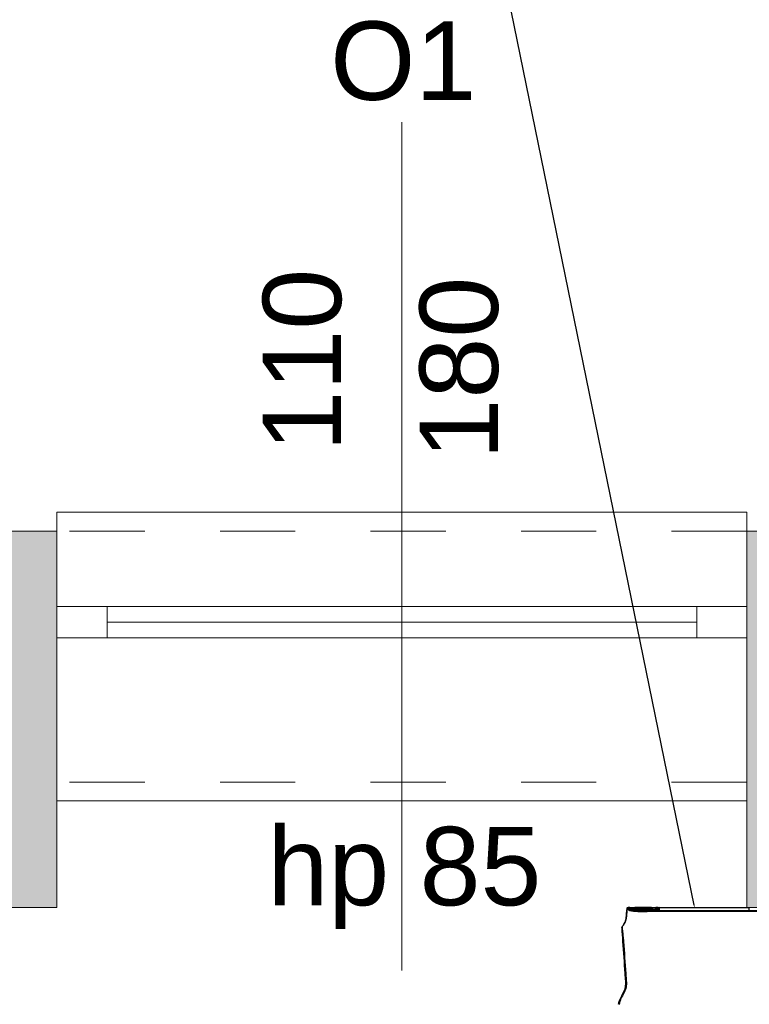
# Model space of a CAD drawing. Header units: millimetres. Extents: x 922208 to 1069538, y -182208 to -99877.
# Tile 86 of 256: x 970877 to 972041, y -161129 to -159560. Entities that reach past the tile are written whole.
import ezdxf
from ezdxf import colors
from ezdxf.entities.mleader import LeaderData, LeaderLine
from ezdxf.math import Vec2, Vec3

# ---------------------------------------------------------------- set-up
doc = ezdxf.new("R2010")
doc.units = ezdxf.units.MM
doc.header["$MEASUREMENT"] = 0
doc.linetypes.add('HIDDEN', pattern=[20, 10, -10])
doc.linetypes.add('Przerywana', pattern=[240, 120, -120])
for name, color, linetype, lineweight in [('IS_KLIM Opis_Średnice', 7, 'Continuous', 9), ('IS_POWRÓT', 5, 'HIDDEN', 30), ('Nowe_220-A Ściany_Nr_pióra__19', 255, 'Continuous', 0), ('Nowe_220-A Ściany_Nr_pióra__23', 7, 'Continuous', 15), ('Nowe_220-A Ściany_Nr_pióra__27', 7, 'Continuous', 25), ('Nowe_220-A Ściany_Nr_pióra__3', 7, 'Continuous', 13), ('Nowe_220-A Ściany_Nr_pióra__7', 7, 'Continuous', 13)]:
    doc.layers.add(name, color=color, linetype=linetype, lineweight=lineweight)
doc.layers.add('IS_KLIM_urządzenia', color=3, linetype='Continuous')
doc.layers.add('Nowe_220-A Ściany_Nr_pióra__45', color=7, linetype='Continuous', lineweight=15, true_color=0x40a5ff)
doc.styles.add('STYL_AUTOMATYCZNY_1', font='arial.ttf')

# ---------------------------------------------------------------- blocks, each defined once
blk = doc.blocks.new('parter01')
at = {"layer": 'Nowe_220-A Ściany_Nr_pióra__19', "linetype": 'Continuous', "lineweight": 0}
for points in [[(970536.55073, -100690.02068), (970536.55073, -101090.02068), (970936.55073, -101090.02068), (970936.55073, -100690.02068)], [(972036.55073, -100690.02068), (972036.55073, -101090.02068), (972436.55073, -101090.02068), (972436.55073, -100690.02068)], [(970536.55073, -101090.02068), (970536.55073, -101290.02068), (970936.55073, -101290.02068), (970936.55073, -101090.02068)], [(972036.55073, -101090.02068), (972036.55073, -101290.02068), (972436.55073, -101290.02068), (972436.55073, -101090.02068)]]:
    blk.add_hatch(color=255, dxfattribs=at).paths.add_polyline_path(points)
at = {"layer": 'Nowe_220-A Ściany_Nr_pióra__23', "color": 7, "linetype": 'Continuous', "lineweight": 0}
for p, q in [((970936.55073, -100810.02068), (971016.55073, -100810.02068)), ((971016.55073, -100810.02068), (971016.55073, -100860.02068)), ((971956.55073, -100860.02068), (971956.55073, -100810.02068)), ((971956.55073, -100810.02068), (972036.55073, -100810.02068)), ((971016.55073, -100860.02068), (970936.55073, -100860.02068)), ((972036.55073, -100860.02068), (971956.55073, -100860.02068))]:
    blk.add_line(p, q, dxfattribs=at)
at = {"layer": 'Nowe_220-A Ściany_Nr_pióra__27', "color": 7, "linetype": 'Continuous', "lineweight": 0}
for p, q in [((970936.55073, -100690.02068), (970936.55073, -100810.02068)), ((970936.55073, -100690.02068), (970936.55073, -100810.02068)), ((972036.55073, -100690.02068), (972036.55073, -100810.02068)), ((972036.55073, -100690.02068), (972036.55073, -100810.02068)), ((970936.55073, -100810.02068), (970936.55073, -100860.02068)), ((970936.55073, -100810.02068), (970936.55073, -100860.02068)), ((970936.55073, -100810.02068), (970936.55073, -100860.02068)), ((972036.55073, -100810.02068), (972036.55073, -100860.02068)), ((972036.55073, -100810.02068), (972036.55073, -100860.02068)), ((972036.55073, -100810.02068), (972036.55073, -100860.02068)), ((970936.55073, -100860.02068), (970936.55073, -101090.02068)), ((970936.55073, -100860.02068), (970936.55073, -101090.02068)), ((972036.55073, -100860.02068), (972036.55073, -101090.02068)), ((972036.55073, -100860.02068), (972036.55073, -101090.02068))]:
    blk.add_line(p, q, dxfattribs=at)
for points in [[(970936.55073, -100690.02068), (970536.55073, -100690.02068)], [(972436.55073, -100690.02068), (972036.55073, -100690.02068)], [(970936.55073, -101290.02068), (970936.55073, -101090.02068)], [(972036.55073, -101090.02068), (972036.55073, -101290.02068)], [(970536.55073, -101290.02068), (970936.55073, -101290.02068)], [(972036.55073, -101290.02068), (972436.55073, -101290.02068)]]:
    blk.add_lwpolyline(points, dxfattribs=at)
at = {"layer": 'Nowe_220-A Ściany_Nr_pióra__3', "color": 7, "linetype": 'Continuous', "lineweight": 0}
for p, q in [((972036.55073, -100660.02068), (970936.55073, -100660.02068)), ((970936.55073, -100660.02068), (970936.55073, -100690.02068)), ((972036.55073, -100690.02068), (972036.55073, -100660.02068)), ((971016.55073, -100810.02068), (971956.55073, -100810.02068)), ((971956.55073, -100835.02068), (971016.55073, -100835.02068)), ((971956.55073, -100860.02068), (971016.55073, -100860.02068)), ((970936.55073, -101120.02068), (970936.55073, -101090.02068)), ((972036.55073, -101090.02068), (972036.55073, -101120.02068)), ((972036.55073, -101120.02068), (970936.55073, -101120.02068))]:
    blk.add_line(p, q, dxfattribs=at)
at = {"layer": 'Nowe_220-A Ściany_Nr_pióra__3', "color": 7, "linetype": 'Przerywana', "lineweight": 0}
for p, q in [((972036.55073, -100690.02068), (970936.55073, -100690.02068)), ((972036.55073, -101090.02068), (970936.55073, -101090.02068))]:
    blk.add_line(p, q, dxfattribs=at)
at = {"layer": 'Nowe_220-A Ściany_Nr_pióra__45', "color": 161, "linetype": 'Continuous', "lineweight": 0, "true_color": 0x40a5ff}
blk.add_line((971486.55073, -100038.23497), (971486.55073, -101390.02068), dxfattribs=at)
at = {"layer": 'Nowe_220-A Ściany_Nr_pióra__7', "color": 7, "linetype": 'Continuous', "lineweight": 0, "char_height": 125, "attachment_point": 7, "style": 'STYL_AUTOMATYCZNY_1'}
for s, insert in [('\\A1;{\\pql;\\pt0;\\fArial|b0|i0|c238|p0;\\W1.000000;O1\\fArial|b0|i0|c238|p0;\\W1.000000;\\fArial|b0|i0|c238|p0;\\W1.000000;\\fArial|b0|i0|c238|p0;\\W1.000000;}', (971372.20898, -100004.61289)), ('\\A1;{\\pql;\\pt0;\\fArial|b0|i0|c238|p0;\\W1.000000;hp 85\\fArial|b0|i0|c238|p0;\\W1.000000;\\A1{\\H.66x;\\S^  ;}\\fArial|b0|i0|c238|p0;\\W1.000000;\\fArial|b0|i0|c238|p0;\\W1.000000;}', (971272.05573, -101324.08834))]:
    blk.add_mtext(s, dxfattribs=dict(at, insert=insert))
at = {"layer": 'Nowe_220-A Ściany_Nr_pióra__7', "color": 7, "linetype": 'Continuous', "lineweight": 0, "char_height": 125, "attachment_point": 7, "rotation": 90, "style": 'STYL_AUTOMATYCZNY_1'}
for s, insert in [('\\A1;{\\pql;\\pt0;\\fArial|b0|i0|c238|p0;\\W1.000000;110\\fArial|b0|i0|c238|p0;\\W1.000000;\\A1{\\H.66x;\\S^  ;}\\fArial|b0|i0|c238|p0;\\W1.000000;\\fArial|b0|i0|c238|p0;\\W1.000000;}', (971426.14293, -100563.31868)), ('\\A1;{\\pql;\\pt0;\\fArial|b0|i0|c238|p0;\\W1.000000;180\\fArial|b0|i0|c238|p0;\\W1.000000;\\A1{\\H.66x;\\S^  ;}\\fArial|b0|i0|c238|p0;\\W1.000000;\\fArial|b0|i0|c238|p0;\\W1.000000;}', (971676.14293, -100576.04218))]:
    blk.add_mtext(s, dxfattribs=dict(at, insert=insert))
blk = doc.blocks.new('G$CFEA986A8')
at = {"layer": 'IS_KLIM_urządzenia', "linetype": 'Continuous'}
for p, q in [((46.5, 196.3), (46.5, 196.2)), ((46.5, 195.6), (46.5, 195.1)), ((53.9, 200.1), (53.9, 201)), ((53.9, 199.2), (53.9, 200.1)), ((54.2, 201.3), (55.5, 201.3)), ((54.2, 200.3), (54.2, 199.3)), ((55.5, 200.3), (54.2, 200.3)), ((55.5, 201.3), (55.7, 198.3)), ((55.5, 201.3), (59.6, 201.3)), ((55.5, 201.3), (55.5, 201.3)), ((55.5, 198.9), (55.5, 200.3)), ((59.6, 201.3), (60.2, 201.3)), ((60.1, 200.3), (59.7, 200.3)), ((64.3, 201.3), (65.3, 201.3)), ((65.1, 201.1), (65.1, 200.3)), ((65.1, 200.3), (65.1, 196.3)), ((65.5, 201.3), (65.3, 201.3)), ((65.3, 200.3), (65.3, 201.3)), ((65.3, 200.3), (65.5, 200.3)), ((65.3, 196.3), (65.3, 200.3)), ((65.5, 201.3), (209.5, 201.3)), ((65.5, 201.3), (65.5, 200.3)), ((65.5, 200.3), (65.5, 196.3)), ((65.7, 200.3), (65.7, 201.1)), ((65.7, 196.3), (65.7, 200.3)), ((80.5, 196.3), (80.5, 196.2)), ((80.5, 196.2), (80.5, 195.6)), ((80.5, 195.6), (80.5, 195.1)), ((209.5, 196.3), (209.5, 201.3))]:
    blk.add_line(p, q, dxfattribs=at)
for centre, radius, start, end in [((18.7, 200.6), 0.5, 357.7294, 89), ((25.7, 196.7), 0.5, 72.0675, 83.6302), ((65.3, 201.1), 0.2, 90, 179.94), ((65.5, 201.1), 0.2, 0.06, 90)]:
    blk.add_arc(centre, radius, start, end, dxfattribs=at)
at = {"layer": 'IS_KLIM_urządzenia', "linetype": 'Continuous', "extrusion": (0, 0, -1)}
for centre, radius, start, end in [((-18.7, 199.7), 0.5, 182.0496, 269.8), ((-45.5, 195.8), 0.5, 90, 180), ((-46.5, 195.8), 0.5, 0, 90), ((-54.2, 201), 0.3, 0, 90)]:
    blk.add_arc(centre, radius, start, end, dxfattribs=at)
at = {"layer": 'IS_KLIM_urządzenia', "linetype": 'Continuous'}
for centre, major_axis, ratio, start_param, end_param in [((14.9, 200.5), (-0.026, 0.499), 0.9983, 0, 1.502362), ((15.4, 199.8), (0.457, 0.203), 0.909388, 1.232542, 2.687909), ((16.5, 200.6), (0.144, 0.479), 0.997743, 0.012939, 0.345034), ((16.9, 200.6), (-0.009, -0.5), 0.866632, 1.552217, 3.141593), ((17.2, 199.9), (0.375, 0.331), 0.874767, 6.258498, 7.242676), ((18.1, 200.6), (-0.009, -0.5), 0.86661, 1.552873, 3.141593), ((18.1, 199.7), (-0.002, 0.5), 0.86639, 4.116092, 4.679302), ((21.3, 198.8), (-0.002, 0.49), 0.738248, 0, 1.638372), ((25.7, 196.7), (0.055, 0.497), 0.256635, 6.28316, 6.727423), ((25.7, 196.7), (-0.154, -0.476), 0.571177, 3.141593, 3.672186), ((26.9, 200.7), (0, 0.5), 0.034873, 4.714126, 6.335137), ((26.9, 199.8), (0.002, -0.5), 0.034879, 0, 1.57242), ((27, 200.7), (0, -0.5), 0.034873, 1.572542, 3.193553), ((30.9, 195.8), (0, 0.5), 0.010876, 0, 0.428815), ((45.5, 195.8), (0, 0.5), 0.009623, 0, 0.426438), ((45.5, 195.8), (-0.5, 0), 0.910452, 3.141593, 4.716369), ((45.5, 195.2), (-0.5, 0), 0.910238, 3.141593, 4.716614), ((45.5, 195.2), (-0.001, 0.5), 0.004977, 0.42694, 1.572622), ((45.5, 195.2), (-0.5, 0), 0.001837, 1.565823, 3.141593), ((46.5, 195.8), (-0.5, 0), 0.894842, 4.712389, 6.283185), ((46.5, 195.1), (-0.5, 0), 0.894842, 4.712389, 6.283185), ((46.5, 195.1), (-0.5, 0), 0.001524, 0, 1.570796), ((52, 200.7), (0, -0.5), 0.034873, 1.572542, 3.193984), ((52, 199.9), (0.002, -0.5), 0.034879, 0, 1.57242), ((52.3, 198.4), (0, 0.3), 0.034873, 4.714134, 6.283185), ((53.4, 199.9), (0.002, -0.5), 0.988846, 0, 1.567605), ((53.4, 199.8), (-0.5, 0), 0.97477, 1.576144, 3.141593), ((53.4, 198.9), (-0.5, 0), 0.003693, 1.579523, 2.534048), ((53.4, 198.4), (0, 0.3), 0.034873, 4.714134, 6.283185), ((53.7, 198.4), (0.084, -0.288), 0.033955, 1.562656, 3.141593), ((54.2, 200.1), (-0.3, 0), 0.500503, 4.682189, 6.283185), ((54.2, 199.2), (-0.3, 0), 0.500503, 4.682189, 6.283185), ((54.1, 198.7), (-0.256, 0.157), 0.454954, 4.950735, 6.283185), ((60, 198.6), (-0.499, 0.025), 0.499537, 3.242371, 4.737227), ((60, 198.3), (0.5, 0), 0.001724, 0.087267, 1.535915), ((60.1, 200), (-0.499, 0.025), 0.499537, 3.242371, 4.737227), ((60.2, 200.8), (0, 0.5), 0.996195, 4.713166, 6.283185), ((65.3, 200.3), (0.2, 0), 0.005236, 1.570788, 3.141593), ((65.5, 200.3), (0.2, 0), 0.005236, 0, 1.570791), ((13.4, 84.3), (0.998, 0.07), 0.023762, 3.141593, 4.646623)]:
    blk.add_ellipse(centre, major_axis=major_axis, ratio=ratio, start_param=start_param, end_param=end_param, dxfattribs=at)
at = {"layer": 'IS_KLIM_urządzenia', "linetype": 'Continuous', "extrusion": (0, 0, -1)}
for centre, major_axis, ratio, start_param, end_param in [((53.4, 199.2), (0.479, -0.142), 1, 5.994256, 6.545048), ((53.4, 199.3), (0.771, -0.214), 1, 6.012747, 6.56354), ((54.2, 199.3), (0, -2), 0.005231, 3.141593, 4.188473), ((55.6, 199.3), (0.11, -2), 0.052397, 2.097475, 3.144355)]:
    blk.add_ellipse(centre, major_axis=major_axis, ratio=ratio, start_param=start_param, end_param=end_param, dxfattribs=at)
at = {"layer": 'IS_KLIM_urządzenia', "linetype": 'Continuous'}
for points, knots in [([(14.2, 200.5), (14.2, 199.5), (14.1, 197.8), (14, 195.5), (14, 193.4), (13.9, 191.3), (13.7, 188.6), (13.4, 185.9), (13, 183.9), (12.9, 183.3)], [0, 0, 0, 0, 0.174844, 0.294563, 0.414282, 0.534001, 0.653719, 0.893157, 1, 1, 1, 1]), ([(13.2, 185), (13.3, 185.4), (13.5, 187.1), (13.7, 188.9), (13.8, 190.3)], [0, 0, 0, 0, 0.205915, 1, 1, 1, 1]), ([(13.8, 190.9), (13.9, 191), (14, 193.2), (14.1, 195.4), (14.1, 197.4)], [0, 0, 0, 0, 0.087292, 1, 1, 1, 1]), ([(14.3, 200.8), (14.3, 199.7), (14.2, 198.1), (14.2, 196.2), (14.2, 195.2), (14.1, 194.6), (14.1, 194), (14.1, 193.4), (14, 192.5), (13.9, 191.9), (13.9, 191.6)], [0, 0, 0, 0, 0.261726, 0.374815, 0.426057, 0.47543, 0.525874, 0.58018, 0.704159, 1, 1, 1, 1]), ([(14.2, 200.5), (14.2, 200.5), (14.2, 200.5), (14.2, 200.5), (14.2, 200.5), (14.3, 200.5), (14.3, 200.5), (14.3, 200.5)], [0, 0, 0, 0, 0.184418, 0.184418, 0.99996, 0.99996, 1, 1, 1, 1]), ([(14.9, 201), (14.8, 201), (14.8, 201), (14.7, 201), (14.7, 201), (14.7, 201)], [0, 0, 0, 0, 0.500965, 0.500965, 1, 1, 1, 1]), ([(14.9, 201), (15.2, 201.1), (15.6, 201.1), (16.1, 201.1), (16.2, 201.1), (16.4, 201.1)], [0, 0, 0, 0, 0.665624, 0.665624, 1, 1, 1, 1]), ([(14.9, 199.8), (15.3, 198.9), (16, 198), (18.7, 196.6), (20.8, 196.1), (25.2, 195.5), (27.6, 195.4), (32.3, 195.2), (34.7, 195.2), (37, 195.2)], [0, 0, 0, 0, 0.25, 0.25, 0.5, 0.5, 0.75, 0.75, 1, 1, 1, 1]), ([(37, 195.6), (34.7, 195.6), (32.4, 195.7), (27.8, 195.8), (25.5, 195.9), (21.2, 196.6), (19.1, 197.1), (16.4, 198.5), (15.7, 199.4), (15.3, 200.3)], [0, 0, 0, 0, 0.25, 0.25, 0.5, 0.5, 0.75, 0.75, 1, 1, 1, 1]), ([(17.2, 200.3), (16.8, 200.3), (16.4, 200.3), (15.8, 200.3), (15.6, 200.3), (15.3, 200.3)], [0, 0, 0, 0, 0.64643, 0.64643, 1, 1, 1, 1]), ([(17.6, 200.2), (17.5, 200.2), (17.3, 200.5), (17, 200.8), (16.8, 201), (16.7, 201.1), (16.6, 201.1), (16.5, 201.1)], [0, 0, 0, 0, 0.095996, 0.59266, 0.84646, 0.967214, 1, 1, 1, 1]), ([(19.2, 201.1), (18.7, 201.1), (18, 201.1), (17.4, 201.1), (17.2, 201.1)], [0, 0, 0, 0, 0.627909, 1, 1, 1, 1]), ([(18.5, 200.5), (18.4, 200.6), (18.2, 200.6), (17.8, 200.6), (17.6, 200.6), (17.4, 200.6)], [0, 0, 0, 0, 0.427577, 0.427577, 1, 1, 1, 1]), ([(25.2, 197.2), (24.9, 197.3), (23.9, 197.4), (22.4, 197.7), (20.7, 198.2), (19.3, 198.9), (18.3, 199.5), (17.9, 199.9), (17.7, 200.1)], [0, 0, 0, 0, 0.087973, 0.275439, 0.466673, 0.659321, 0.855696, 1, 1, 1, 1]), ([(18.1, 201.1), (18.3, 201.1), (18.4, 201.1), (18.6, 201.1), (18.7, 201.1), (18.7, 201.1)], [0, 0, 0, 0, 0.352743, 0.352743, 1, 1, 1, 1]), ([(18.5, 199.7), (18.5, 199.8), (18.5, 199.9), (18.5, 200.2), (18.5, 200.4), (18.5, 200.5)], [0, 0, 0, 0, 0.293814, 0.293814, 1, 1, 1, 1]), ([(18.7, 201.1), (18.7, 201.1), (19.6, 201.1), (22.6, 201.2), (24.7, 201.2), (26.9, 201.2)], [0, 0, 0, 0, 0.5, 0.5, 1, 1, 1, 1]), ([(19.2, 201.1), (19.6, 201.1), (20.3, 201.2), (21.5, 201.2), (23.1, 201.2), (24.9, 201.2), (26.3, 201.2), (27, 201.2)], [0, 0, 0, 0, 0.163195, 0.329907, 0.49928, 0.750989, 1, 1, 1, 1]), ([(27, 200.7), (24.9, 200.7), (22.9, 200.7), (20, 200.6), (19.2, 200.5), (19.2, 200.5)], [0, 0, 0, 0, 0.5, 0.5, 1, 1, 1, 1]), ([(19.2, 200.5), (19.2, 200.3), (19.2, 200.1), (19.2, 199.9), (19.2, 199.8), (19.2, 199.7)], [0, 0, 0, 0, 0.736288, 0.736288, 1, 1, 1, 1]), ([(26.9, 199.8), (24.9, 199.8), (22.9, 199.7), (20, 199.7), (19.2, 199.7), (19.2, 199.7)], [0, 0, 0, 0, 0.5, 0.5, 1, 1, 1, 1]), ([(19.2, 199.2), (19.6, 199.2), (20.2, 199.2), (22.6, 199.3), (24.7, 199.3), (26.9, 199.3)], [0, 0, 0, 0, 0.359642, 0.359642, 1, 1, 1, 1]), ([(19.7, 198.7), (19.9, 198.7), (20, 198.7), (20.4, 198.7), (20.6, 198.7), (20.9, 198.7)], [0, 0, 0, 0, 0.37651, 0.37651, 1, 1, 1, 1]), ([(20.9, 198.7), (21, 198.7), (21, 198.7), (21, 198.7), (21, 198.7), (21, 198.7), (21, 198.7), (21, 198.7), (21, 198.7), (21, 198.7), (21, 198.7), (21, 198.7), (21, 198.7), (21, 198.7)], [0, 0, 0, 0, 0.615634, 0.615634, 0.835116, 0.835116, 0.937229, 0.937229, 0.970666, 0.970666, 0.991316, 0.991316, 1, 1, 1, 1]), ([(21.1, 198.7), (21.1, 198.7), (21.1, 198.8), (21.1, 198.8), (21.1, 198.8), (21.1, 198.9), (21.1, 198.9), (21.1, 199), (21.2, 199.1), (21.2, 199.2), (21.2, 199.2), (21.2, 199.2), (21.3, 199.2), (21.3, 199.2), (21.3, 199.2), (21.3, 199.2)], [0, 0, 0, 0, 0.079375, 0.079375, 0.152142, 0.152142, 0.308093, 0.308093, 0.533795, 0.533795, 0.744603, 0.744603, 0.955402, 0.955402, 1, 1, 1, 1]), ([(21.1, 198.7), (22.5, 198.7), (24.1, 198.7), (27.3, 198.8), (28.9, 198.8), (30.5, 198.8)], [0, 0, 0, 0, 0.5, 0.5, 1, 1, 1, 1]), ([(27, 200.7), (27, 200.7), (27, 200.7), (26.9, 200.4), (26.9, 200.1), (26.9, 199.8)], [0, 0, 0, 0, 0.050907, 0.050907, 1, 1, 1, 1]), ([(52, 199.9), (51.7, 199.9), (51.3, 199.9), (49.7, 199.8), (48.3, 199.8), (41.7, 199.8), (36.3, 199.8), (29.6, 199.8), (28.3, 199.8), (26.9, 199.8)], [0, 0, 0, 0, 0.039838, 0.039838, 0.199192, 0.199192, 0.836607, 0.836607, 1, 1, 1, 1]), ([(26.9, 199.3), (27.2, 199.3), (27.6, 199.3), (29.2, 199.3), (30.6, 199.3), (37.2, 199.3), (42.6, 199.3), (49.3, 199.3), (50.6, 199.3), (52, 199.4)], [0, 0, 0, 0, 0.039838, 0.039838, 0.199192, 0.199192, 0.836607, 0.836607, 1, 1, 1, 1]), ([(27, 200.7), (27.3, 200.7), (27.7, 200.7), (29.3, 200.7), (30.7, 200.7), (37.3, 200.7), (42.7, 200.7), (49.3, 200.7), (50.7, 200.7), (52, 200.7)], [0, 0, 0, 0, 0.039967, 0.039967, 0.199835, 0.199835, 0.839306, 0.839306, 1, 1, 1, 1]), ([(30.5, 198.8), (30.5, 198.8), (30.5, 198.9), (30.5, 199), (30.5, 199), (30.5, 199.1), (30.5, 199.2), (30.5, 199.2), (30.5, 199.3), (30.5, 199.3), (30.5, 199.3), (30.5, 199.3), (30.5, 199.3), (30.5, 199.3)], [0, 0, 0, 0, 0.215384, 0.215384, 0.430768, 0.430768, 0.646164, 0.646164, 0.861588, 0.861588, 0.968092, 0.968092, 1, 1, 1, 1]), ([(30.5, 198.8), (30.8, 198.8), (31.1, 198.8), (32.8, 198.8), (34.1, 198.8), (40.8, 198.8), (46.1, 198.8), (52.1, 198.9), (52.8, 198.9), (53.4, 198.9)], [0, 0, 0, 0, 0.043508, 0.043508, 0.217737, 0.217737, 0.914651, 0.914651, 1, 1, 1, 1]), ([(30.9, 196.3), (34.8, 196.3), (38.7, 196.3), (43.6, 196.3), (44.6, 196.3), (45.5, 196.3)], [0, 0, 0, 0, 0.804889, 0.804889, 1, 1, 1, 1]), ([(45.5, 196.2), (45.4, 196.2), (45.2, 196.2), (43.7, 196.2), (42.4, 196.2), (37.6, 196.2), (34.3, 196.2), (30.9, 196.2)], [0, 0, 0, 0, 0.033958, 0.033958, 0.30672, 0.30672, 1, 1, 1, 1]), ([(37, 195.6), (37, 195.6), (37, 195.6), (37, 195.5), (37, 195.5), (37, 195.5), (37, 195.4), (37, 195.3), (37, 195.2), (37, 195.2)], [0, 0, 0, 0, 0.339646, 0.339646, 0.410746, 0.410746, 0.705373, 0.705373, 1, 1, 1, 1]), ([(37, 195.2), (37.5, 195.2), (37.9, 195.2), (38.3, 195.2), (38.3, 195.2), (38.3, 195.2)], [0, 0, 0, 0, 0.999951, 0.999951, 1, 1, 1, 1]), ([(45.5, 196.2), (45.5, 196.1), (45.5, 196), (45.5, 195.8), (45.5, 195.7), (45.5, 195.7)], [0, 0, 0, 0, 0.728288, 0.728288, 1, 1, 1, 1]), ([(46.5, 196.3), (46.7, 196.3), (46.9, 196.3), (48.4, 196.3), (49.7, 196.3), (56.4, 196.3), (61.7, 196.3), (71.5, 196.3), (76, 196.3), (80.5, 196.3)], [0, 0, 0, 0, 0.014724, 0.014724, 0.13252, 0.13252, 0.603704, 0.603704, 1, 1, 1, 1]), ([(46.5, 196.2), (46.5, 196.1), (46.5, 195.9), (46.5, 195.7), (46.5, 195.6), (46.5, 195.6)], [0, 0, 0, 0, 0.674851, 0.674851, 1, 1, 1, 1]), ([(48.1, 196.3), (48.3, 196.6), (48.5, 196.9), (49.7, 198.1), (51, 198.7), (52.3, 198.7)], [0, 0, 0, 0, 0.226904, 0.226904, 1, 1, 1, 1]), ([(52.3, 198.4), (51.1, 198.4), (49.9, 197.8), (48.8, 196.8), (48.6, 196.5), (48.5, 196.3)], [0, 0, 0, 0, 0.807469, 0.807469, 1, 1, 1, 1]), ([(53.9, 200.7), (53.9, 200.7), (53.9, 200.7), (53.9, 200.9), (53.8, 201), (53.7, 201.1), (53.6, 201.1), (53.6, 201.1), (53.5, 201.2), (53.3, 201.2), (53, 201.2), (52.5, 201.2), (52, 201.2), (51.8, 201.2), (51.8, 201.2)], [0, 0, 0, 0, 0.008737, 0.069232, 0.117614, 0.159413, 0.196322, 0.230426, 0.272625, 0.360337, 0.57868, 0.76722, 0.964188, 1, 1, 1, 1]), ([(52, 200.7), (52.1, 200.7), (52.2, 200.7), (52.6, 200.7), (52.8, 200.7), (53.2, 200.7), (53.4, 200.7), (53.6, 200.7), (53.7, 200.7), (53.9, 200.7), (53.9, 200.7), (53.9, 200.7)], [0, 0, 0, 0, 0.119883, 0.119883, 0.339691, 0.339691, 0.55974, 0.55974, 0.779888, 0.779888, 1, 1, 1, 1]), ([(53.9, 199.9), (53.9, 199.9), (53.8, 199.9), (53.6, 199.9), (53.5, 199.9), (53.1, 199.9), (52.9, 199.9), (52.5, 199.9), (52.2, 199.9), (52, 199.9)], [0, 0, 0, 0, 0.243193, 0.243193, 0.486385, 0.486385, 0.729578, 0.729578, 1, 1, 1, 1]), ([(52, 199.4), (52.2, 199.4), (52.4, 199.4), (52.7, 199.4), (52.8, 199.4), (53.1, 199.4), (53.2, 199.4), (53.3, 199.4), (53.4, 199.4), (53.4, 199.4)], [0, 0, 0, 0, 0.270422, 0.270422, 0.513615, 0.513615, 0.756808, 0.756808, 1, 1, 1, 1]), ([(52.3, 198.7), (52.5, 198.7), (52.7, 198.7), (53.1, 198.7), (53.3, 198.7), (53.4, 198.7)], [0, 0, 0, 0, 0.545123, 0.545123, 1, 1, 1, 1]), ([(53.4, 198.4), (53.2, 198.4), (53, 198.4), (52.7, 198.4), (52.5, 198.4), (52.3, 198.4)], [0, 0, 0, 0, 0.545123, 0.545123, 1, 1, 1, 1]), ([(53.4, 199.3), (53.4, 199.3), (53.4, 199.3), (53.4, 199.3), (53.4, 199.2), (53.4, 199.1), (53.4, 199.1), (53.4, 199), (53.4, 198.9), (53.4, 198.9)], [0, 0, 0, 0, 0.251437, 0.251437, 0.502865, 0.502865, 0.754279, 0.754279, 1, 1, 1, 1]), ([(53.9, 198.9), (53.8, 198.9), (53.8, 198.9), (53.8, 198.8), (53.8, 198.8), (53.7, 198.8), (53.7, 198.7), (53.7, 198.7), (53.6, 198.7), (53.6, 198.7)], [0, 0, 0, 0, 0.160482, 0.160482, 0.52212, 0.52212, 0.58886, 0.58886, 1, 1, 1, 1]), ([(53.7, 198.4), (53.8, 198.4), (53.8, 198.5), (54, 198.6), (54, 198.7), (54.1, 198.8), (54.1, 198.9), (54.1, 198.9)], [0, 0, 0, 0, 0.391531, 0.391531, 0.834377, 0.834377, 1, 1, 1, 1]), ([(55.5, 198.9), (55.5, 198.8), (55.5, 198.7), (55.5, 198.5), (55.5, 198.5), (55.5, 198.4)], [0, 0, 0, 0, 0.64422, 0.64422, 1, 1, 1, 1]), ([(55.6, 197.3), (55.6, 197.6), (55.6, 197.9), (55.5, 198.3), (55.5, 198.3), (55.5, 198.4)], [0, 0, 0, 0, 0.885108, 0.885108, 1, 1, 1, 1]), ([(55.6, 198.3), (56.3, 198.3), (56.9, 198.3), (58.2, 198.3), (58.9, 198.3), (59.5, 198.3)], [0, 0, 0, 0, 0.504617, 0.504617, 1, 1, 1, 1]), ([(55.6, 197.3), (55.6, 197.4), (55.6, 197.5), (55.6, 197.7), (55.6, 197.8), (55.6, 198), (55.6, 198), (55.6, 198.2), (55.6, 198.2), (55.6, 198.3), (55.6, 198.3), (55.6, 198.3)], [0, 0, 0, 0, 0.214139, 0.214139, 0.428302, 0.428302, 0.642148, 0.642148, 0.856248, 0.856248, 1, 1, 1, 1]), ([(59.5, 197.3), (58.9, 197.3), (58.2, 197.3), (56.9, 197.3), (56.2, 197.3), (55.6, 197.3)], [0, 0, 0, 0, 0.504597, 0.504597, 1, 1, 1, 1]), ([(59.5, 198.3), (59.6, 198.3), (59.6, 198.2), (59.6, 198.2), (59.6, 198.1), (59.6, 198), (59.6, 197.9), (59.6, 197.7), (59.6, 197.6), (59.6, 197.4), (59.6, 197.3), (59.5, 197.3)], [0, 0, 0, 0, 0.214776, 0.214776, 0.429554, 0.429554, 0.644336, 0.644336, 0.859321, 0.859321, 1, 1, 1, 1]), ([(59.6, 198.3), (59.6, 198.3), (59.6, 198.3), (59.6, 197.9), (59.6, 197.6), (59.5, 197.3)], [0, 0, 0, 0, 0.042191, 0.042191, 1, 1, 1, 1]), ([(59.7, 200.3), (59.7, 200.5), (59.7, 200.6), (59.7, 200.9), (59.7, 201), (59.6, 201.2), (59.6, 201.3), (59.6, 201.3)], [0, 0, 0, 0, 0.320954, 0.320954, 0.641904, 0.641904, 1, 1, 1, 1]), ([(59.6, 198.3), (59.6, 198.4), (59.6, 198.5), (59.6, 198.7), (59.6, 198.8), (59.6, 198.8)], [0, 0, 0, 0, 0.65065, 0.65065, 1, 1, 1, 1]), ([(60, 198.8), (60, 199.1), (60, 199.3), (60, 199.8), (60, 200), (60.1, 200.3)], [0, 0, 0, 0, 0.522709, 0.522709, 1, 1, 1, 1]), ([(60, 198.8), (60, 198.8), (60, 198.7), (60, 198.5), (60, 198.4), (60, 198.3), (60, 198.3), (60, 198.3)], [0, 0, 0, 0, 0.501708, 0.501708, 0.983156, 0.983156, 1, 1, 1, 1]), ([(60.1, 200.3), (60.1, 200.5), (60.1, 200.7), (60.1, 201), (60.1, 201.1), (60.1, 201.2), (60.2, 201.3), (60.2, 201.3)], [0, 0, 0, 0, 0.353708, 0.353708, 0.676927, 0.676927, 1, 1, 1, 1]), ([(63.8, 201.3), (62.8, 201.3), (61.7, 201.3), (60.7, 201.3), (60.6, 201.3), (60.5, 201.3), (60.3, 201.3), (60.2, 201.3)], [0, 0, 0, 0, 0.863472, 0.863472, 0.877231, 0.877231, 1, 1, 1, 1]), ([(60.6, 200), (60.5, 199.7), (60.5, 199.4), (60.5, 199), (60.5, 198.8), (60.5, 198.6)], [0, 0, 0, 0, 0.604042, 0.604042, 1, 1, 1, 1]), ([(60.5, 198.3), (60.5, 198.3), (60.5, 198.3), (60.5, 198.4), (60.5, 198.4), (60.5, 198.5), (60.5, 198.5), (60.5, 198.6)], [0, 0, 0, 0, 0.109897, 0.109897, 0.498525, 0.498525, 1, 1, 1, 1]), ([(60.7, 200.8), (60.7, 200.8), (60.6, 200.7), (60.6, 200.6), (60.6, 200.5), (60.6, 200.3), (60.6, 200.2), (60.6, 200)], [0, 0, 0, 0, 0.323211, 0.323211, 0.646457, 0.646457, 1, 1, 1, 1]), ([(80.5, 196.3), (94.7, 196.3), (108.9, 196.3), (161.8, 196.3), (200.5, 196.3), (239.1, 196.3)], [0, 0, 0, 0, 0.268807, 0.268807, 1, 1, 1, 1]), ([(12.9, 183.4), (12.9, 183.2), (12.8, 182.8), (12.6, 181.9), (12.4, 181.2), (12.2, 180.4), (11.9, 179.3), (11.4, 177.8), (10.5, 176), (9, 173.4), (7.6, 171.7), (6.5, 170.5)], [0, 0, 0, 0, 0.131561, 0.187092, 0.238012, 0.287017, 0.336427, 0.442316, 0.562752, 0.698039, 1, 1, 1, 1]), ([(9, 173.7), (9.6, 174.6), (10.2, 175.6), (11.7, 178.7), (12.4, 181), (13, 183.9), (13.1, 184.4), (13.2, 185)], [0, 0, 0, 0, 0.27031, 0.27031, 0.856348, 0.856348, 1, 1, 1, 1]), ([(8, 147.3), (7.8, 150.3), (7.6, 153.3), (7.2, 158.8), (7, 161.3), (6.7, 165.5), (6.6, 167.1), (6.4, 169.4), (6.4, 169.9), (6.4, 169.9)], [0, 0, 0, 0, 0.25, 0.25, 0.5, 0.5, 0.75, 0.75, 1, 1, 1, 1]), ([(6.7, 170.7), (6.7, 170.7), (6.7, 170.1), (6.9, 167.8), (7, 166.1), (7.4, 161.8), (7.7, 159.2), (8.3, 153.5), (8.6, 150.5), (8.9, 147.4)], [0, 0, 0, 0, 0.25, 0.25, 0.5, 0.5, 0.75, 0.75, 1, 1, 1, 1]), ([(8.9, 147.4), (8.7, 147.4), (8.6, 147.4), (8.4, 147.4), (8.3, 147.4), (8.2, 147.3), (8.1, 147.3), (8, 147.3), (8, 147.3), (8, 147.3), (8, 147.3), (8, 147.3)], [0, 0, 0, 0, 0.230435, 0.230435, 0.460869, 0.460869, 0.691304, 0.691304, 0.881057, 0.881057, 1, 1, 1, 1]), ([(8.9, 147.4), (8.9, 147.4), (8.9, 147.4), (8.9, 147.4), (8.9, 147.4), (8.9, 147.4)], [0, 0, 0, 0, 0.629495, 0.629495, 1, 1, 1, 1]), ([(12.5, 96), (12.5, 96), (12.5, 96), (12.5, 95.3), (12.6, 94.7), (12.8, 91.4), (13, 88.7), (13.2, 85.4), (13.3, 84.9), (13.3, 84.3)], [0, 0, 0, 0, 0.000005, 0.000005, 0.169628, 0.169628, 0.84812, 0.84812, 1, 1, 1, 1]), ([(0.9, 47.1), (2.2, 53.6), (5.2, 59.4), (9.2, 66.6), (10, 68.1), (11.3, 71.1), (11.7, 72.7), (12.3, 76), (12.4, 77.6), (12.5, 80.9), (12.5, 82.6), (12.4, 84.2)], [0, 0, 0, 0, 0.5, 0.5, 0.625, 0.625, 0.75, 0.75, 0.875, 0.875, 1, 1, 1, 1]), ([(13.3, 84.3), (13.4, 82.6), (13.5, 80.9), (13.4, 77.6), (13.2, 75.9), (12.7, 72.6), (12.3, 71), (11, 67.9), (10.2, 66.5), (7.8, 62.2), (6.2, 59.3), (3.5, 53.3), (2.4, 50.2), (1.8, 46.9)], [0, 0, 0, 0, 0.125, 0.125, 0.25, 0.25, 0.375, 0.375, 0.5, 0.5, 0.75, 0.75, 1, 1, 1, 1])]:
    blk.add_open_spline(points, degree=3, knots=knots, dxfattribs=at)
for points, degree in [([(13.9, 192.1), (14, 193.9), (14.1, 195.6), (14.1, 197.4)], 3), ([(14, 193.7), (14, 193.3), (14, 192.9), (13.9, 192.5)], 3), ([(14.3, 200.5), (14.3, 200.5), (14.3, 200.5), (14.4, 200.5)], 3), ([(14.4, 200.5), (14.5, 200.5), (14.6, 200.3), (14.9, 199.8)], 3), ([(15.3, 200.3), (15.1, 200.8), (15, 201), (14.9, 201)], 3), ([(16.6, 201.1), (16.5, 201.1), (16.4, 201.1)], 2), ([(16.4, 201.1), (16.4, 201.1), (16.4, 201.1), (16.4, 201.1)], 3), ([(16.4, 201.1), (16.5, 201.1), (16.8, 200.8), (17.2, 200.3)], 3), ([(16.5, 201.1), (16.7, 201.1), (16.8, 201.1), (17, 201.1)], 3), ([(17, 201.1), (17.3, 201.1), (17.7, 201.1), (18.1, 201.1)], 3), ([(17.2, 200.3), (18.5, 198.8), (21.6, 197.6), (25.7, 197.1)], 3), ([(17.7, 200.1), (17.6, 200.2)], 1), ([(18.1, 199.7), (18.2, 199.7), (18.4, 199.7), (18.5, 199.7)], 3), ([(19.2, 200.5), (19.2, 200.5), (19, 200.5), (18.5, 200.5)], 3), ([(18.5, 199.7), (19, 199.7), (19.2, 199.7), (19.2, 199.7)], 3), ([(19.2, 200.5), (19.2, 200.3), (19.2, 200.1), (19.2, 199.8)], 3), ([(19.2, 199.7), (19.2, 200), (19.2, 200.3), (19.2, 200.5)], 3), ([(19.2, 199.8), (19.2, 199.9), (19.2, 200), (19.2, 200)], 3), ([(19.2, 199), (19.2, 199.2), (19.2, 199.5), (19.2, 199.7)], 3), ([(19.2, 199.7), (19.2, 199.5), (19.2, 199.2), (19.2, 199)], 3), ([(21, 198.7), (21, 198.7), (21.1, 198.7), (21.1, 198.7)], 3), ([(21.1, 198.7), (21.1, 198.5), (21.1, 198.3), (21.1, 198.2)], 3), ([(25.7, 197.2), (25.2, 197.2)], 1), ([(30.9, 196.2), (28.9, 196.2), (27.2, 196.6), (25.7, 197.1)], 3), ([(25.8, 197.1), (26, 197.1), (26.3, 197), (26.5, 196.9)], 3), ([(25.8, 197.1), (27.3, 196.7), (29, 196.3), (30.9, 196.3)], 3), ([(52, 201.2), (43.6, 201.2), (35.3, 201.2), (27, 201.2)], 3), ([(27, 200.7), (27, 200.7), (27, 200.7), (27, 200.7)], 3), ([(28.7, 196.5), (28.7, 196.5), (28.7, 196.4), (28.7, 196.4)], 3), ([(31.1, 196.4), (31, 197.2), (30.8, 198), (30.5, 198.8)], 3), ([(30.5, 198.8), (30.5, 198.8), (30.5, 198.8), (30.5, 198.8)], 3), ([(38.3, 195.7), (37.9, 195.6), (37.4, 195.6), (37, 195.6)], 3), ([(37, 195.2), (37, 195.2), (37, 195.2), (37, 195.2)], 3), ([(38.3, 195.7), (38.3, 195.6), (38.3, 195.4), (38.3, 195.2)], 3), ([(45.5, 195.7), (43.1, 195.7), (40.7, 195.7), (38.3, 195.7)], 3), ([(38.3, 195.2), (40.7, 195.2), (43.1, 195.2), (45.5, 195.2)], 3), ([(46, 195.2), (46, 195.4), (46, 195.6), (46, 195.8)], 3), ([(46, 195.1), (46, 195.2), (46, 195.2), (46, 195.2)], 3), ([(80.5, 196.2), (69.2, 196.2), (57.9, 196.2), (46.5, 196.2)], 3), ([(46.5, 195.6), (57.9, 195.6), (69.2, 195.6), (80.5, 195.6)], 3), ([(50.7, 195.1), (49.3, 195.1), (47.9, 195.1), (46.5, 195.1)], 3), ([(80.5, 195.1), (70.6, 195.1), (60.6, 195.1), (50.7, 195.1)], 3), ([(52, 199.9), (52, 200.1), (52, 200.4), (52, 200.7)], 3), ([(53.4, 199.4), (53.4, 199.4), (53.4, 199.4), (53.4, 199.3)], 3), ([(53.4, 198.7), (53.5, 198.7), (53.5, 198.7), (53.6, 198.7)], 3), ([(53.7, 198.4), (53.6, 198.4), (53.5, 198.4), (53.4, 198.4)], 3), ([(55.5, 198.4), (54.9, 198.4), (54.3, 198.4), (53.7, 198.4)], 3), ([(53.9, 200.7), (53.9, 200.5), (53.9, 200.3), (53.9, 200.1)], 3), ([(54.1, 198.9), (54.6, 198.9), (55, 198.9), (55.5, 198.9)], 3), ([(59.4, 198.3), (59.5, 199.3), (59.5, 200.3), (59.6, 201.3)], 3), ([(59.6, 201.3), (59.6, 201.3), (59.6, 201.3), (59.6, 201.3)], 3), ([(59.7, 200.3), (59.6, 199.8), (59.6, 199.3), (59.6, 198.8)], 3), ([(60, 198.8), (59.9, 198.8), (59.7, 198.8), (59.6, 198.8)], 3), ([(60, 198.3), (59.9, 198.3), (59.7, 198.3), (59.6, 198.3)], 3), ([(60, 196.3), (60, 197), (60, 197.6), (60, 198.3)], 3), ([(60.2, 201.3), (60.2, 201.3), (60.2, 201.3), (60.2, 201.3)], 3), ([(60.5, 198.3), (60.5, 197.6), (60.5, 197), (60.5, 196.3)], 3), ([(60.7, 200.8), (60.7, 200.8), (60.7, 200.8), (60.7, 200.8)], 3), ([(60.7, 200.8), (60.7, 199.3), (60.7, 197.8), (60.7, 196.3)], 3), ([(63.8, 196.3), (63.8, 197.9), (63.8, 199.6), (63.8, 201.3)], 3), ([(63.8, 201.3), (64, 201.3), (64.1, 201.3), (64.3, 201.3)], 3), ([(64.3, 201.3), (64.3, 199.6), (64.3, 197.9), (64.3, 196.3)], 3), ([(239.1, 196.2), (186.3, 196.2), (133.4, 196.2), (80.5, 196.2)], 3), ([(80.5, 195.6), (133.4, 195.6), (186.3, 195.6), (239.1, 195.6)], 3), ([(239.1, 195.1), (186.3, 195.1), (133.4, 195.1), (80.5, 195.1)], 3), ([(10.4, 176.1), (10.4, 176.1), (10.5, 176.2), (10.5, 176.3)], 3), ([(13.3, 185.3), (13.2, 185.2), (13.2, 185.1), (13.2, 185)], 3), ([(6.7, 170.7), (6.5, 170.5), (6.4, 170.2), (6.4, 169.9)], 3), ([(11.6, 96), (10.4, 113.1), (9.2, 130.2), (8, 147.3)], 3), ([(8.9, 147.4), (10.1, 130.3), (11.3, 113.1), (12.5, 96)], 3), ([(12.4, 84.2), (12.1, 88.1), (11.8, 92), (11.6, 96)], 3), ([(12.5, 96), (12, 96), (11.6, 96), (11.6, 96)], 3)]:
    blk.add_open_spline(points, degree=degree, dxfattribs=at)

msp = doc.modelspace()

# ---------------------------------------------------------------- block references
at = {"layer": 'IS_POWRÓT', "color": 27, "linetype": 'ByBlock', "lineweight": 30}
msp.add_blockref('parter01', (0, -59685.2), dxfattribs=at)

# ---------------------------------------------------------------- next in the draw order: block references
at = {"layer": 'IS_KLIM_urządzenia'}
msp.add_blockref('G$CFEA986A8', (971831, -161176.4), dxfattribs=at)

# ---------------------------------------------------------------- next in the draw order: leaders
at = {"layer": 'IS_KLIM Opis_Średnice', "ltscale": 30}
ml = msp.add_multileader_mtext('Standard', dxfattribs=at)
ml.set_content('{\\fArial|b0|i0|c238|p0;\\C7;Odprowadzenie skroplin (przewód tłoczny) od klimatyzatora zastosować pompkę skroplin. W związku z brakiiem w pobliżu istenijącego pionu kanalizacyji sanitarnej skropliny z klimatyzacji zaleca się odprowadzić na zewnątrz budynku. W tym celu należy zamontować rurę odpływową, która skieruje wodę do rynny lub specjalnego zbiornika. Należy pamiętać o regularnym opróżnianiu zbiornika, aby zapobiec jego przepełnieniu. Ustalić bezpośrednio z Inwestrem podczas  robót budowlanych.  }', color=256)
ml.set_leader_properties()
ml.build(insert=Vec2(0, 0))
ml.multileader.update_dxf_attribs({"text_left_attachment_type": 6, "text_right_attachment_type": 6, "dogleg_length": 0.36})
ctx = ml.context
ctx.base_point, ctx.char_height, ctx.plane_origin, ctx.plane_y_axis = Vec3(960415, -158185.2), 150, Vec3(989449, -147905.9), Vec3(0, -1)
ctx.left_attachment, ctx.right_attachment = 6, 6
notes = []
notes.append((ctx, [(0, (1, 1, 0), (971382.7, -158185.2), (-1, 0), 0.36, [(0, [(971953.2, -160975.2)], 256, [])])]))
ctx.mtext.insert, ctx.mtext.width, ctx.mtext.flow_direction = Vec3(960417, -157991.1), 11099.971, 5
ctx.mtext.has_bg_fill, ctx.mtext.bg_color, ctx.mtext.bg_scale_factor, ctx.mtext.bg_transparency, ctx.mtext.use_window_bg_color = 1, -939524096, 1.5, 0, 1
for ctx, leaders in notes:
    for number, flags, end, landing, length, lines in leaders:
        leader = LeaderData()
        leader.index, (leader.has_last_leader_line, leader.has_dogleg_vector, leader.attachment_direction) = number, flags
        leader.last_leader_point, leader.dogleg_vector, leader.dogleg_length = Vec3(end), Vec3(landing), length
        for number, points, colour, breaks in lines:
            line = LeaderLine()
            line.index, line.vertices, line.color, line.breaks = number, Vec3.list(points), colors.encode_raw_color(colour), breaks
            leader.lines.append(line)
        ctx.leaders.append(leader)

doc.saveas('drawing.dxf')
